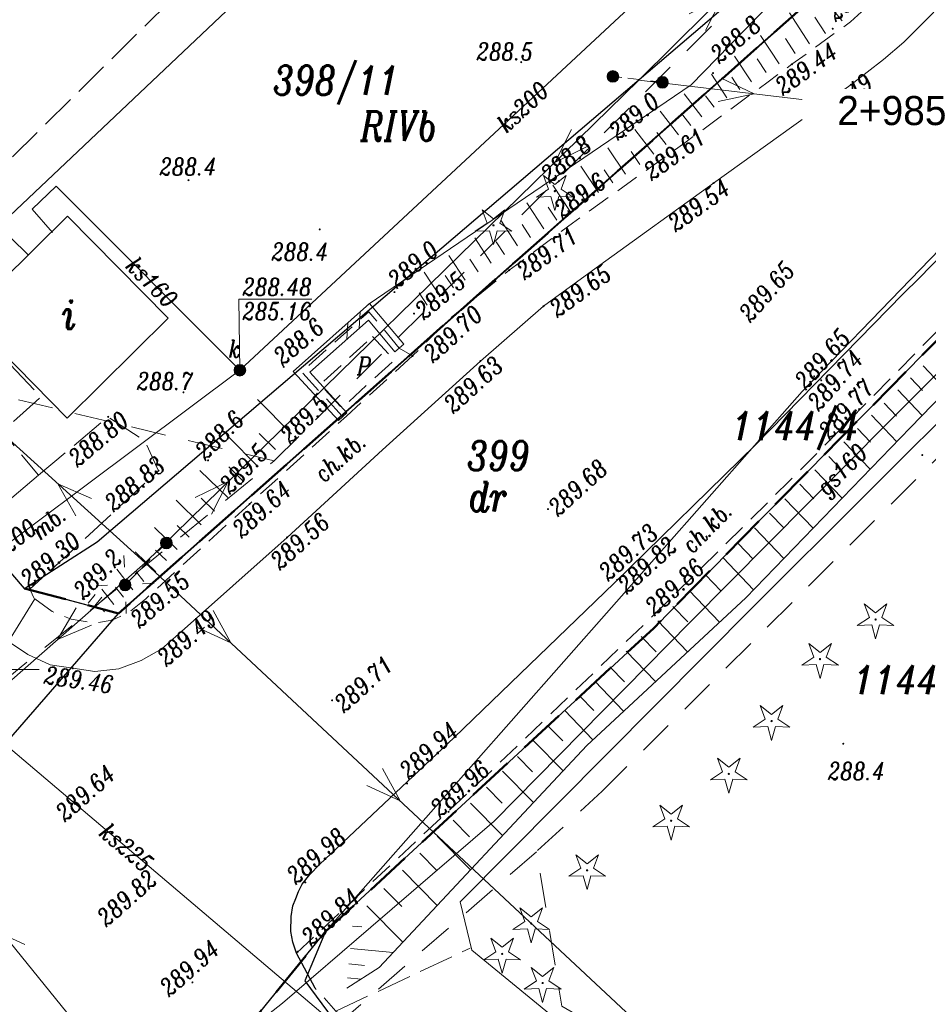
# Model space of a CAD drawing. Header units: metres. Extents: x -1 to 7476305, y 0 to 5497191.
# Tile 7 of 115: x 7474902 to 7474941, y 5496636 to 5496678. Entities that reach past the tile are written whole.
import ezdxf
from ezdxf.enums import TextEntityAlignment as Align

# ---------------------------------------------------------------- set-up
doc = ezdxf.new("R2010")
doc.units = ezdxf.units.M
for name, pattern in [('420-500', [1.5, 1, -0.5]), ('BUIB11-500', [1.5, 1, -0.5]), ('EGBK02-500', [2, 1.5, -0.5]), ('EGBO02-500', [2.5, 1.5, -1]), ('KTCR02-500', [1.5, 1, -0.5]), ('KTJZ01-500', [2, 1.5, -0.5]), ('slup-500', [1.75, -0.25, 0.5, -0.5, 0.5])]:
    doc.linetypes.add(name, pattern=pattern)
for name, color, linetype, lineweight, true_color in [('BUBZ01_1', 7, 'Continuous', 5, 0x0a0909), ('BUIB02_01', 7, 'Continuous', 5, 0x0a0909), ('BUIB11', 7, 'Continuous', 5, 0x0a0909), ('EGBB01', 7, 'Continuous', 5, 0x0a0909), ('EGBD03', 7, 'Continuous', 5, 0x0a0909), ('EGBK02', 7, 'Continuous', 5, 0x0a0909), ('EGBO02', 7, 'Continuous', 5, 0x0a0909), ('KTCR02', 7, 'Continuous', 5, 0x0a0909), ('KTJZ01', 7, 'Continuous', 5, 0x0a0909), ('KTKR01', 7, 'Continuous', 5, 0x0a0909), ('KTOK05_01', 7, 'Continuous', 5, 0x0a0909), ('OBOP01_01', 7, 'Continuous', 5, 0x0a0909), ('RTPW01', 7, 'Continuous', 5, 0x0a0909), ('RTPW02', 7, 'Continuous', 5, 0x0a0909), ('suepnn', 7, 'Continuous', 5, 0x0a0909), ('SUPG_01', 7, 'Continuous', 5, 0x0a0909), ('SUPK_01', 7, 'Continuous', 5, 0x0a0909), ('SUPW_01', 7, 'Continuous', 5, 0x0a0909), ('SUSM01', 7, 'Continuous', 5, 0x0a0909), ('SUSM04_01_E', 7, 'Continuous', 5, 0x0a0909), ('sutp', 7, 'Continuous', 5, 0x0a0909), ('SUUS15_05_K', 7, 'Continuous', 5, 0x0a0909), ('UEEPA_512', 7, 'Continuous', 5, 0x0a0909), ('Warstwa 1', 7, 'Continuous', 5, 0x0a0909)]:
    doc.layers.add(name, color=color, linetype=linetype, lineweight=lineweight, true_color=true_color)
for name, color, linetype in [('C-DROGI-SYTUACJA', 7, 'Continuous'), ('C-DROGI-SYTUACJA-ETYKIETY', 7, 'Continuous'), ('D_ naprawakonstrukcji', 7, 'Continuous'), ('D_Granice pasa drogowego', 30, '420-500'), ('d_gRANICE PODZIAŁOWE', 92, 'Continuous'), ('D_Linia charakterystyczna', 10, 'Continuous')]:
    doc.layers.add(name, color=color, linetype=linetype)
doc.styles.add('Style-ITALIC_1250', font='ITALIC_1250.shx')
doc.linetypes.add('KTOK05_01-500', pattern='A,3.75,[13,dgnlstyle-rozp_2015.shx,S=0.002778,R=0,X=0,Y=0],3.75', length=7.5)

# ---------------------------------------------------------------- blocks, each defined once
blk = doc.blocks.new('510')
at = {"layer": 'SUSM04_01_E', "linetype": 'Continuous', "lineweight": 13, "true_color": 0x7a7a7a}
h = blk.add_hatch(color=8, dxfattribs=at)
edge = h.paths.add_edge_path()
edge.add_arc((0, 0), 0.25, 0, 360)
at = {"layer": 'SUSM04_01_E', "color": 18, "linetype": 'Continuous', "lineweight": 13, "true_color": 0x0a0909}
blk.add_circle((0, 0), 0.25, dxfattribs=at)
blk = doc.blocks.new('SUSM01')
at = {"layer": 'SUSM01', "color": 18, "linetype": 'Continuous', "lineweight": 13, "true_color": 0x0a0909}
for p, q in [((-0.543, 0.545), (-0.897, 0.899)), ((0.517, 0.545), (0.871, 0.899)), ((-0.897, -0.869), (-0.543, -0.515)), ((0.871, -0.869), (0.517, -0.515))]:
    blk.add_line(p, q, dxfattribs=at)
blk = doc.blocks.new('SUUS15_05_K')
at = {"layer": 'SUUS15_05_K', "linetype": 'Continuous', "lineweight": 13, "true_color": 0x7a7a7a}
h = blk.add_hatch(color=8, dxfattribs=at)
edge = h.paths.add_edge_path()
edge.add_arc((0, 0), 0.25, 0, 360)
at = {"layer": 'SUUS15_05_K', "color": 36, "linetype": 'Continuous', "lineweight": 13, "true_color": 0x803300}
blk.add_circle((0, 0), 0.25, dxfattribs=at)
blk = doc.blocks.new('RTPW01')
at = {"layer": 'RTPW01', "linetype": 'Continuous', "lineweight": 13, "true_color": 0x0a0909}
h = blk.add_hatch(color=18, dxfattribs=at)
edge = h.paths.add_edge_path()
edge.add_arc((0, 0), 0.045, 0, 360)
blk = doc.blocks.new('RTPW02')
at = {"layer": 'RTPW02', "linetype": 'Continuous', "lineweight": 13, "true_color": 0x0a0909}
h = blk.add_hatch(color=18, dxfattribs=at)
edge = h.paths.add_edge_path()
edge.add_arc((0, 0), 0.045, 0, 360)
blk = doc.blocks.new('MDCP_klauzula')
at = {"layer": 'OBOP01_01', "linetype": 'Continuous', "lineweight": 13}
h = blk.add_hatch(color=252, dxfattribs=at)
edge = h.paths.add_edge_path()
edge.add_arc((7474924.657, 5496670.54), 0.05, 0, 360)
h = blk.add_hatch(color=252, dxfattribs=at)
edge = h.paths.add_edge_path()
edge.add_arc((7474922.017, 5496669.072), 0.05, 0, 360)
h = blk.add_hatch(color=252, dxfattribs=at)
edge = h.paths.add_edge_path()
edge.add_arc((7474938.445, 5496652.141), 0.05, 0, 360)
h = blk.add_hatch(color=252, dxfattribs=at)
edge = h.paths.add_edge_path()
edge.add_arc((7474936.054, 5496650.441), 0.05, 0, 360)
h = blk.add_hatch(color=252, dxfattribs=at)
edge = h.paths.add_edge_path()
edge.add_arc((7474933.974, 5496647.78), 0.05, 0, 360)
h = blk.add_hatch(color=252, dxfattribs=at)
edge = h.paths.add_edge_path()
edge.add_arc((7474932.134, 5496645.51), 0.05, 0, 360)
h = blk.add_hatch(color=252, dxfattribs=at)
edge = h.paths.add_edge_path()
edge.add_arc((7474929.654, 5496643.499), 0.05, 0, 360)
h = blk.add_hatch(color=252, dxfattribs=at)
edge = h.paths.add_edge_path()
edge.add_arc((7474926.043, 5496641.368), 0.05, 0, 360)
h = blk.add_hatch(color=252, dxfattribs=at)
edge = h.paths.add_edge_path()
edge.add_arc((7474923.643, 5496639.088), 0.05, 0, 360)
h = blk.add_hatch(color=252, dxfattribs=at)
edge = h.paths.add_edge_path()
edge.add_arc((7474922.393, 5496637.778), 0.05, 0, 360)
h = blk.add_hatch(color=252, dxfattribs=at)
edge = h.paths.add_edge_path()
edge.add_arc((7474924.133, 5496636.527), 0.05, 0, 360)
at = {"layer": 'BUBZ01_1', "color": 252, "linetype": 'Continuous', "lineweight": 18}
for p, q in [((7474935.936, 5496679.135), (7474937.003, 5496677.851)), ((7474934.737, 5496678.193), (7474935.604, 5496676.865)), ((7474935.837, 5496678.007), (7474936.29, 5496677.313)), ((7474933.502, 5496677.222), (7474934.294, 5496676.009)), ((7474934.565, 5496677.094), (7474934.98, 5496676.457)), ((7474932.385, 5496676.344), (7474933.109, 5496675.235)), ((7474933.353, 5496676.224), (7474933.733, 5496675.642)), ((7474931.384, 5496675.561), (7474932.049, 5496674.542)), ((7474932.263, 5496675.441), (7474932.61, 5496674.909)), ((7474930.213, 5496674.718), (7474930.976, 5496673.733)), ((7474931.133, 5496674.628), (7474931.508, 5496674.145)), ((7474929.181, 5496673.976), (7474929.973, 5496672.955)), ((7474930.116, 5496673.868), (7474930.504, 5496673.367)), ((7474928.089, 5496673.189), (7474928.91, 5496672.131)), ((7474929.038, 5496673.063), (7474929.442, 5496672.543)), ((7474926.941, 5496672.398), (7474927.701, 5496671.272)), ((7474927.933, 5496672.249), (7474928.313, 5496671.686)), ((7474925.778, 5496671.613), (7474926.538, 5496670.487)), ((7474926.77, 5496671.463), (7474927.15, 5496670.9)), ((7474924.567, 5496670.796), (7474925.309, 5496669.661)), ((7474925.607, 5496670.678), (7474925.987, 5496670.115)), ((7474923.45, 5496670.042), (7474924.181, 5496668.924)), ((7474924.377, 5496669.856), (7474924.745, 5496669.293)), ((7474922.333, 5496669.288), (7474923.053, 5496668.187)), ((7474923.254, 5496669.11), (7474923.617, 5496668.555)), ((7474921.216, 5496668.534), (7474921.925, 5496667.45)), ((7474922.132, 5496668.365), (7474922.489, 5496667.818)), ((7474920.099, 5496667.78), (7474920.797, 5496666.712)), ((7474921.01, 5496667.619), (7474921.361, 5496667.081)), ((7474919.044, 5496667.068), (7474919.732, 5496666.016)), ((7474919.949, 5496666.915), (7474920.296, 5496666.385)), ((7474918.827, 5496666.169), (7474919.168, 5496665.648)), ((7474941.496, 5496661.984), (7474940.481, 5496663.041)), ((7474940.457, 5496661.984), (7474939.941, 5496662.521)), ((7474940.451, 5496660.909), (7474939.401, 5496662.002)), ((7474911.873, 5496661.596), (7474913.336, 5496660.122)), ((7474939.341, 5496660.874), (7474938.806, 5496661.431)), ((7474939.355, 5496659.779), (7474938.266, 5496660.912)), ((7474910.596, 5496660.02), (7474911.906, 5496658.702)), ((7474911.953, 5496660.138), (7474912.648, 5496659.438)), ((7474938.226, 5496659.763), (7474937.672, 5496660.34)), ((7474938.207, 5496658.593), (7474937.077, 5496659.769)), ((7474937.005, 5496658.546), (7474936.429, 5496659.146)), ((7474909.402, 5496658.54), (7474910.597, 5496657.38)), ((7474910.649, 5496658.695), (7474911.27, 5496658.07)), ((7474937.008, 5496657.354), (7474935.834, 5496658.575)), ((7474935.784, 5496657.33), (7474935.186, 5496657.952)), ((7474908.379, 5496657.262), (7474909.462, 5496656.211)), ((7474909.46, 5496657.348), (7474910.03, 5496656.796)), ((7474935.756, 5496656.061), (7474934.538, 5496657.329)), ((7474934.51, 5496656.06), (7474933.889, 5496656.705)), ((7474907.45, 5496656.1), (7474908.431, 5496655.148)), ((7474908.431, 5496656.18), (7474908.947, 5496655.68)), ((7474934.504, 5496654.768), (7474933.241, 5496656.082)), ((7474933.182, 5496654.737), (7474932.538, 5496655.407)), ((7474906.614, 5496655.054), (7474907.503, 5496654.191)), ((7474907.5, 5496655.123), (7474907.967, 5496654.67)), ((7474933.2, 5496653.421), (7474931.89, 5496654.784)), ((7474905.831, 5496654.311), (7474906.525, 5496653.411)), ((7474906.633, 5496654.236), (7474906.992, 5496653.77)), ((7474931.79, 5496653.373), (7474931.133, 5496654.057)), ((7474905.192, 5496653.451), (7474905.708, 5496652.782)), ((7474905.78, 5496653.533), (7474906.116, 5496653.096)), ((7474931.733, 5496652.025), (7474930.43, 5496653.382)), ((7474904.897, 5496653.213), (7474904.601, 5496652.841)), ((7474905.189, 5496653.101), (7474904.834, 5496652.656)), ((7474905.242, 5496652.541), (7474905.3, 5496652.467)), ((7474930.372, 5496652.035), (7474929.727, 5496652.707)), ((7474930.358, 5496650.75), (7474929.078, 5496652.084)), ((7474929.009, 5496650.748), (7474928.374, 5496651.41)), ((7474928.984, 5496649.475), (7474927.725, 5496650.787)), ((7474927.646, 5496649.462), (7474927.022, 5496650.112)), ((7474927.61, 5496648.2), (7474926.373, 5496649.489)), ((7474926.337, 5496648.227), (7474925.724, 5496648.866)), ((7474926.291, 5496646.976), (7474925.075, 5496648.243)), ((7474924.999, 5496646.934), (7474924.373, 5496647.567)), ((7474925.013, 5496645.647), (7474923.736, 5496646.937)), ((7474923.697, 5496645.596), (7474923.046, 5496646.254)), ((7474923.737, 5496644.282), (7474922.409, 5496645.624)), ((7474922.396, 5496644.257), (7474921.719, 5496644.942)), ((7474922.41, 5496642.863), (7474921.029, 5496644.259)), ((7474920.99, 5496642.811), (7474920.285, 5496643.524)), ((7474921.032, 5496641.389), (7474919.595, 5496642.841)), ((7474919.585, 5496641.365), (7474918.852, 5496642.106)), ((7474919.603, 5496639.86), (7474918.109, 5496641.371)), ((7474918.075, 5496639.812), (7474917.313, 5496640.583)), ((7474918.123, 5496638.277), (7474916.57, 5496639.848)), ((7474916.365, 5496638.936), (7474915.958, 5496638.974)), ((7474917.715, 5496637.84), (7474915.868, 5496638.012)), ((7474916.472, 5496637.284), (7474915.806, 5496637.346)), ((7474916.329, 5496636.7), (7474915.751, 5496636.754))]:
    blk.add_line(p, q, dxfattribs=at)
at = {"layer": 'BUBZ01_1', "color": 252, "linetype": 'Continuous', "lineweight": 18, "flags": 128}
blk.add_lwpolyline([(7474915.71, 5496636.31), (7474917.108, 5496637.191), (7474926.027, 5496646.732), (7474932.87, 5496653.08), (7474939.928, 5496660.371), (7474946.124, 5496666.745), (7474947.68, 5496667.12)], dxfattribs=at)
at = {"layer": 'BUIB02_01', "color": 252, "linetype": 'Continuous', "lineweight": 18}
for p, q in [((7474916.242, 5496664.648), (7474916.283, 5496665.354)), ((7474915.714, 5496664.178), (7474915.755, 5496664.884)), ((7474917.781, 5496663.643), (7474918.165, 5496663.963)), ((7474915.723, 5496661.022), (7474915.355, 5496660.684))]:
    blk.add_line(p, q, dxfattribs=at)
at = {"layer": 'BUIB02_01', "color": 252, "linetype": 'Continuous', "lineweight": 18, "flags": 128}
for points in [[(7474915.355, 5496660.684), (7474913.412, 5496662.798), (7474916.694, 5496665.72), (7474918.165, 5496663.963)], [(7474915.723, 5496661.022), (7474914.124, 5496662.762), (7474916.642, 5496665.004), (7474917.781, 5496663.643)]]:
    blk.add_lwpolyline(points, dxfattribs=at)
at = {"layer": 'BUIB11', "color": 252, "linetype": 'BUIB11-500', "lineweight": 18, "flags": 128}
blk.add_lwpolyline([(7474916.827, 5496664.297), (7474917.752, 5496663.282), (7474915.5, 5496661.23), (7474914.575, 5496662.245), (7474916.827, 5496664.297)], close=True, dxfattribs=at)
at = {"layer": 'd_gRANICE PODZIAŁOWE', "color": 96, "lineweight": 30, "flags": 128}
blk.add_lwpolyline([(7474994.101, 5496717.997), (7474957.321, 5496680.639), (7474946.403, 5496669.549), (7474933.824, 5496656.773), (7474928.905, 5496651.777), (7474914.804, 5496638.74)], dxfattribs=at)
at = {"layer": 'EGBB01', "color": 252, "linetype": 'Continuous', "lineweight": 18, "flags": 128}
blk.add_lwpolyline([(7474908.043, 5496665.082), (7474903.694, 5496660.792), (7474899.366, 5496665.179), (7474903.715, 5496669.469), (7474908.043, 5496665.082)], close=True, dxfattribs=at)
at = {"layer": 'EGBD03', "color": 96, "linetype": 'Continuous', "lineweight": 30}
blk.add_line((7474913.91, 5496636.62), (7474915.7, 5496634.22), dxfattribs=at)
at = {"layer": 'EGBD03', "color": 96, "linetype": 'Continuous', "lineweight": 30, "flags": 128}
for points in [[(7474993.36, 5496735.227), (7474973.585, 5496716.354), (7474940.056, 5496682.642), (7474905.9, 5496652.407), (7474901.86, 5496653.48)], [(7474901.86, 5496653.48), (7474904.993, 5496655.483), (7474942.021, 5496687.069), (7474947.656, 5496692.988), (7474962.536, 5496707.652), (7474977.8, 5496722.29)], [(7474901.86, 5496653.48), (7474888.01, 5496669.67), (7474881.492, 5496676.917)], [(7474944.6, 5496671.55), (7474935.29, 5496661.94), (7474914.804, 5496638.74)], [(7474873.123, 5496669.869), (7474894.52, 5496645.53), (7474897.12, 5496642.31), (7474905.9, 5496652.407)], [(7474908.002, 5496630.38), (7474914.804, 5496638.74), (7474913.91, 5496636.62)]]:
    blk.add_lwpolyline(points, dxfattribs=at)
at = {"layer": 'EGBK02', "color": 252, "linetype": 'EGBK02-500', "lineweight": 18, "flags": 128}
blk.add_lwpolyline([(7474920.917, 5496691.33), (7474896.921, 5496667.647), (7474902.57, 5496661.705), (7474898.149, 5496657.736)], dxfattribs=at)
at = {"layer": 'EGBO02', "color": 252, "linetype": 'EGBO02-500', "lineweight": 18, "flags": 128}
for points in [[(7474912.596, 5496658.952), (7474940.276, 5496686.459), (7474968.571, 5496715.765), (7474999.422, 5496746.255), (7475028.237, 5496772.674), (7475043.438, 5496787.327), (7475072.159, 5496810.289), (7475094.114, 5496826.623), (7475118.388, 5496845.324), (7475126.952, 5496853.278), (7475138.024, 5496865.445)], [(7474926.693, 5496644.766), (7474954.52, 5496672.419), (7474982.797, 5496701.705), (7475013.214, 5496731.767), (7475041.938, 5496758.101), (7475056.651, 5496772.284), (7475084.376, 5496794.45), (7475106.187, 5496810.677), (7475131.323, 5496830.043), (7475141.178, 5496839.195), (7475152.816, 5496851.985)], [(7474883.938, 5496678.977), (7474900.293, 5496661.887), (7474912.596, 5496658.952), (7474900.009, 5496648.725), (7474885.731, 5496637.774)], [(7474940.503, 5496626.045), (7474934.893, 5496629.527), (7474924.957, 5496635.54), (7474923.869, 5496642.168), (7474926.693, 5496644.766)], [(7474923.869, 5496642.168), (7474907.781, 5496628.202), (7474917.008, 5496628.533), (7474929.074, 5496621.999), (7474932.602, 5496619.261)]]:
    blk.add_lwpolyline(points, dxfattribs=at)
at = {"layer": 'KTCR02', "color": 252, "linetype": 'KTCR02-500', "lineweight": 18}
blk.add_line((7474918.543, 5496663.462), (7474915.702, 5496660.882), dxfattribs=at)
at = {"layer": 'KTCR02', "color": 252, "linetype": 'KTCR02-500', "lineweight": 18, "flags": 128}
for points in [[(7474913.55, 5496637.81), (7474921.76, 5496645.48), (7474928.68, 5496652.11), (7474934.7, 5496658.05), (7474941.22, 5496664.66), (7474945.33, 5496668.9), (7474948.75, 5496672.4), (7474955.06, 5496678.86), (7474964.24, 5496688.23), (7474969.27, 5496693.39), (7474978.01, 5496702.3), (7474984.64, 5496709.01), (7474993.79, 5496718.24), (7475004.32, 5496728.87), (7475009.22, 5496733.91), (7475014.25, 5496738.52), (7475019.49, 5496743.5), (7475024.78, 5496748.31), (7475028.23, 5496751.35), (7475034.3, 5496756.47), (7475037.66, 5496759.28), (7475043.92, 5496764.46), (7475050.39, 5496770.09), (7475051.89, 5496771.34), (7475055.205, 5496773.935), (7475056.84, 5496775.15), (7475062.31, 5496779.34), (7475067.09, 5496782.88), (7475068.06, 5496783.57), (7475070.91, 5496785.82), (7475085.65, 5496796.94), (7475089.21, 5496799.59), (7475097.78, 5496806.09), (7475103.42, 5496810.37), (7475103.6, 5496810.39), (7475106.47, 5496812.66), (7475107.32, 5496813.37), (7475108.08, 5496813.98), (7475112.92, 5496817.75)], [(7474917.973, 5496663.803), (7474918.543, 5496663.462), (7474920.098, 5496665.033), (7474922.693, 5496667.148), (7474925.412, 5496669.168), (7474930.184, 5496672.575), (7474933.827, 5496675.241), (7474934.847, 5496675.99), (7474937.362, 5496677.807), (7474939.485, 5496679.714)], [(7474917.973, 5496663.803), (7474916.668, 5496665.362), (7474913.768, 5496662.78), (7474915.539, 5496660.853), (7474915.702, 5496660.882)], [(7474902.3, 5496653.032), (7474903.05, 5496652.486), (7474903.872, 5496652.163), (7474904.841, 5496651.985), (7474905.629, 5496652.116), (7474906.303, 5496652.416), (7474907.071, 5496653.032), (7474911.535, 5496657.103), (7474915.702, 5496660.882)]]:
    blk.add_lwpolyline(points, dxfattribs=at)
at = {"layer": 'KTJZ01', "color": 252, "linetype": 'KTJZ01-500', "lineweight": 18}
for p, q in [((7474897.925, 5496663.857), (7474902.463, 5496658.336)), ((7474902.463, 5496658.336), (7474899.448, 5496655.811)), ((7474915.25, 5496635.32), (7474921.02, 5496638.03))]:
    blk.add_line(p, q, dxfattribs=at)
at = {"layer": 'KTJZ01', "color": 252, "linetype": 'KTJZ01-500', "lineweight": 18, "flags": 128}
for points in [[(7474902.463, 5496658.336), (7474905.458, 5496660.847), (7474907.043, 5496659.81), (7474907.623, 5496658.534), (7474904.193, 5496655.361), (7474902.097, 5496653.445), (7474902.29, 5496653.01)], [(7474936.34, 5496622.47), (7474935.825, 5496622.833), (7474930.891, 5496625.967), (7474925.978, 5496628.682), (7474919.244, 5496632.334), (7474915.25, 5496635.32), (7474914.35, 5496636.31)]]:
    blk.add_lwpolyline(points, dxfattribs=at)
at = {"layer": 'KTKR01', "color": 252, "linetype": 'Continuous', "lineweight": 18, "flags": 128}
for points in [[(7474939.485, 5496679.714), (7474940.948, 5496678.227), (7474939.655, 5496676.935), (7474938.786, 5496676.199), (7474937.377, 5496675.11), (7474934.925, 5496673.363), (7474931.477, 5496670.886), (7474926.585, 5496667.365), (7474924.171, 5496665.602), (7474921.459, 5496663.244), (7474917.249, 5496659.433), (7474913.149, 5496655.668), (7474908.484, 5496651.512), (7474907.762, 5496650.879), (7474906.876, 5496650.382), (7474905.919, 5496650.019), (7474904.893, 5496649.903), (7474903.942, 5496650.046), (7474902.964, 5496650.194), (7474902, 5496650.639), (7474901.177, 5496651.196), (7474902.3, 5496653.032)], [(7474914.35, 5496636.31), (7474913.55, 5496637.81), (7474913.4, 5496638.29), (7474913.31, 5496638.74), (7474913.32, 5496639.38), (7474913.4, 5496639.84), (7474913.52, 5496640.16), (7474913.64, 5496640.46), (7474913.8, 5496640.77), (7474914.13, 5496641.19), (7474914.54, 5496641.62), (7474920.33, 5496647.08), (7474927.2, 5496653.7), (7474933.3, 5496659.66), (7474939.61, 5496666.11), (7474940.33, 5496666.82), (7474947.34, 5496674.02), (7474948.04, 5496674.72)]]:
    blk.add_lwpolyline(points, dxfattribs=at)
at = {"layer": 'KTOK05_01', "color": 252, "linetype": 'KTOK05_01-500', "lineweight": 18, "flags": 128}
for points in [[(7474901.23, 5496669.475), (7474921.98, 5496689.109), (7474910.184, 5496701.08)], [(7474948.152, 5496693.487), (7474942.199, 5496687.241), (7474935.534, 5496680.266), (7474930.51, 5496675.107), (7474916.632, 5496665.668)], [(7474949.9, 5496665.73), (7474947.663, 5496667.117), (7474933.18, 5496652.68), (7474920.595, 5496640.015), (7474921.087, 5496637.946), (7474933.008, 5496628.18), (7474938.099, 5496623.981)]]:
    blk.add_lwpolyline(points, dxfattribs=at)
at = {"layer": 'OBOP01_01', "color": 252, "linetype": 'Continuous', "lineweight": 13, "flags": 128}
for points in [[(7474924.657, 5496669.711), (7474924.49, 5496670.31), (7474923.869, 5496670.284), (7474924.386, 5496670.628), (7474924.17, 5496671.211), (7474924.657, 5496670.825), (7474925.144, 5496671.211), (7474924.928, 5496670.628), (7474925.445, 5496670.284), (7474924.824, 5496670.31), (7474924.657, 5496669.711)], [(7474922.017, 5496668.243), (7474921.85, 5496668.842), (7474921.229, 5496668.816), (7474921.746, 5496669.16), (7474921.53, 5496669.743), (7474922.017, 5496669.357), (7474922.504, 5496669.743), (7474922.288, 5496669.16), (7474922.805, 5496668.816), (7474922.184, 5496668.842), (7474922.017, 5496668.243)], [(7474938.445, 5496651.312), (7474938.277, 5496651.911), (7474937.656, 5496651.885), (7474938.174, 5496652.229), (7474937.957, 5496652.812), (7474938.445, 5496652.426), (7474938.932, 5496652.812), (7474938.715, 5496652.229), (7474939.233, 5496651.885), (7474938.612, 5496651.911), (7474938.445, 5496651.312)], [(7474936.054, 5496649.612), (7474935.887, 5496650.21), (7474935.266, 5496650.184), (7474935.784, 5496650.529), (7474935.567, 5496651.111), (7474936.054, 5496650.725), (7474936.542, 5496651.111), (7474936.325, 5496650.529), (7474936.843, 5496650.184), (7474936.222, 5496650.21), (7474936.054, 5496649.612)], [(7474933.974, 5496646.951), (7474933.807, 5496647.55), (7474933.186, 5496647.524), (7474933.703, 5496647.868), (7474933.487, 5496648.451), (7474933.974, 5496648.065), (7474934.461, 5496648.451), (7474934.245, 5496647.868), (7474934.763, 5496647.524), (7474934.142, 5496647.55), (7474933.974, 5496646.951)], [(7474932.134, 5496644.681), (7474931.967, 5496645.279), (7474931.345, 5496645.253), (7474931.863, 5496645.597), (7474931.647, 5496646.18), (7474932.134, 5496645.794), (7474932.621, 5496646.18), (7474932.405, 5496645.597), (7474932.922, 5496645.253), (7474932.301, 5496645.279), (7474932.134, 5496644.681)], [(7474929.654, 5496642.67), (7474929.486, 5496643.269), (7474928.865, 5496643.243), (7474929.383, 5496643.587), (7474929.166, 5496644.17), (7474929.654, 5496643.784), (7474930.141, 5496644.17), (7474929.925, 5496643.587), (7474930.442, 5496643.243), (7474929.821, 5496643.269), (7474929.654, 5496642.67)], [(7474926.043, 5496640.539), (7474925.876, 5496641.138), (7474925.255, 5496641.112), (7474925.773, 5496641.456), (7474925.556, 5496642.039), (7474926.043, 5496641.653), (7474926.531, 5496642.039), (7474926.314, 5496641.456), (7474926.832, 5496641.112), (7474926.211, 5496641.138), (7474926.043, 5496640.539)], [(7474923.643, 5496638.259), (7474923.476, 5496638.858), (7474922.855, 5496638.832), (7474923.373, 5496639.176), (7474923.156, 5496639.759), (7474923.643, 5496639.373), (7474924.131, 5496639.759), (7474923.914, 5496639.176), (7474924.432, 5496638.832), (7474923.811, 5496638.858), (7474923.643, 5496638.259)], [(7474922.393, 5496636.949), (7474922.226, 5496637.547), (7474921.605, 5496637.521), (7474922.122, 5496637.866), (7474921.906, 5496638.448), (7474922.393, 5496638.062), (7474922.88, 5496638.448), (7474922.664, 5496637.866), (7474923.182, 5496637.521), (7474922.561, 5496637.547), (7474922.393, 5496636.949)], [(7474924.133, 5496635.698), (7474923.966, 5496636.297), (7474923.345, 5496636.271), (7474923.862, 5496636.615), (7474923.646, 5496637.198), (7474924.133, 5496636.812), (7474924.62, 5496637.198), (7474924.404, 5496636.615), (7474924.922, 5496636.271), (7474924.3, 5496636.297), (7474924.133, 5496635.698)]]:
    blk.add_lwpolyline(points, close=True, dxfattribs=at)
at = {"layer": 'suepnn', "color": 1, "linetype": 'Continuous', "lineweight": 13, "true_color": 0xfa0000}
blk.add_line((7474907.043, 5496654.58), (7474939.055, 5496624.709), dxfattribs=at)
at = {"layer": 'suepnn', "color": 1, "linetype": 'Continuous', "lineweight": 13, "true_color": 0xfa0000, "flags": 128}
for points in [[(7474928.265, 5496675.305), (7474960.812, 5496707.539), (7474991.547, 5496737.68)], [(7474930.435, 5496678.158), (7474931.853, 5496678.859), (7474931.139, 5496677.448)], [(7474963.023, 5496671.191), (7474928.265, 5496675.305), (7474907.043, 5496654.58), (7474887.638, 5496672.16), (7474882.621, 5496677.868)], [(7474931.799, 5496675.39), (7474933.23, 5496674.717), (7474931.682, 5496674.397)], [(7474926.074, 5496672.467), (7474924.652, 5496671.777), (7474925.376, 5496673.182)], [(7474904.076, 5496656.593), (7474903.3, 5496657.971), (7474904.748, 5496657.334)], [(7474909.198, 5496657.383), (7474910.62, 5496658.074), (7474909.896, 5496656.668)], [(7474861.437, 5496615.362), (7474886.458, 5496636.54), (7474907.043, 5496654.58)], [(7474904.74, 5496651.898), (7474903.283, 5496651.285), (7474904.081, 5496652.65)], [(7474909.979, 5496652.524), (7474910.735, 5496651.135), (7474909.297, 5496651.793)], [(7474917.254, 5496645.736), (7474918.01, 5496644.347), (7474916.572, 5496645.005)]]:
    blk.add_lwpolyline(points, dxfattribs=at)
at = {"layer": 'SUPG_01', "color": 52, "linetype": 'Continuous', "lineweight": 13, "true_color": 0xbebf00, "flags": 128}
blk.add_lwpolyline([(7474871.782, 5496601.218), (7474872.825, 5496602.235), (7474878.67, 5496608.18), (7474881.46, 5496610.555), (7474884.82, 5496613.21), (7474894.403, 5496620.433), (7474903.572, 5496628.174), (7474906.2, 5496630.36), (7474912.95, 5496635.656), (7474916.749, 5496638.924), (7474922.047, 5496643.482), (7474930.47, 5496652.029), (7474938.93, 5496660.54), (7474947.41, 5496669.03), (7474955.505, 5496677.254), (7474955.66, 5496677.38), (7474955.859, 5496677.36), (7474958.51, 5496677.4), (7474958.71, 5496677.4), (7474958.86, 5496677.532), (7474964, 5496682.82)], dxfattribs=at)
at = {"layer": 'SUPK_01', "color": 36, "linetype": 'Continuous', "lineweight": 13, "true_color": 0x803300, "flags": 128}
for points in [[(7474919.99, 5496630.71), (7474895.67, 5496651.31), (7474911.12, 5496662.85), (7474930.32, 5496680.72), (7474951.574, 5496701.122)], [(7474911.12, 5496662.85), (7474903.222, 5496670.761), (7474902.191, 5496669.762), (7474903.072, 5496668.77)]]:
    blk.add_lwpolyline(points, dxfattribs=at)
at = {"layer": 'SUPW_01', "color": 5, "linetype": 'Continuous', "lineweight": 13, "flags": 128}
blk.add_lwpolyline([(7474902.04, 5496667.796), (7474899.677, 5496670.1), (7474893.916, 5496664.848), (7474890.958, 5496667.44), (7474889.987, 5496666.547)], dxfattribs=at)
at = {"layer": 'sutp', "color": 30, "linetype": 'Continuous', "lineweight": 13, "true_color": 0xff9100}
blk.add_line((7474900.97, 5496638.6), (7474901.88, 5496638.186), dxfattribs=at)
at = {"layer": 'sutp', "color": 30, "linetype": 'Continuous', "lineweight": 13, "true_color": 0xff9100, "flags": 128}
blk.add_lwpolyline([(7474893.574, 5496647.73), (7474911.341, 5496625.795), (7474939.197, 5496624.569)], dxfattribs=at)
at = {"layer": 'SUUS15_05_K', "color": 252, "linetype": 'Continuous', "lineweight": 18, "flags": 128}
blk.add_lwpolyline([(7474911.12, 5496662.85), (7474911.082, 5496665.907), (7474911.232, 5496665.907)], dxfattribs=at)
at = {"layer": 'UEEPA_512', "color": 252, "linetype": 'slup-500', "lineweight": 18}
for p, q in [((7474929.281, 5496675.214), (7474927.152, 5496675.467)), ((7474907.959, 5496655.428), (7474906.185, 5496653.624))]:
    blk.add_line(p, q, dxfattribs=at)
at = {"layer": 'Warstwa 1', "color": 252, "linetype": 'Continuous', "lineweight": 18}
blk.add_line((7474897.5, 5496650), (7474902.5, 5496650), dxfattribs=at)
at = {"layer": 'RTPW01', "color": 252, "linetype": 'Continuous', "lineweight": 18}
for p in [(7474936.602, 5496677.517), (7474923.212, 5496676.08), (7474931.456, 5496675.613), (7474927.712, 5496672.918), (7474908.912, 5496671.013), (7474924.827, 5496670.971), (7474925.497, 5496669.784), (7474914.554, 5496668.898), (7474917.764, 5496666.204), (7474918.604, 5496665.279), (7474913.005, 5496662.994), (7474908.696, 5496661.899), (7474914.661, 5496661.438), (7474940.451, 5496659.207), (7474909.752, 5496658.978), (7474911.164, 5496657.965), (7474904.368, 5496653.027), (7474937.053, 5496646.805)]:
    blk.add_blockref('RTPW01', p, dxfattribs=at)
at = {"layer": 'RTPW02', "color": 252, "linetype": 'Continuous', "lineweight": 18}
for p in [(7474934.847, 5496675.99), (7474937.377, 5496675.11), (7474930.184, 5496672.575), (7474931.477, 5496670.886), (7474922.693, 5496667.148), (7474924.171, 5496665.602), (7474932.903, 5496665.194), (7474918.543, 5496663.462), (7474921.459, 5496663.244), (7474935.803, 5496662.588), (7474936.105, 5496662.413), (7474905.458, 5496660.847), (7474937.733, 5496661.178), (7474907.623, 5496658.534), (7474911.535, 5496657.103), (7474924.363, 5496656.883), (7474913.149, 5496655.668), (7474927.334, 5496653.848), (7474927.472, 5496653.875), (7474902.097, 5496653.445), (7474929.076, 5496652.489), (7474905.629, 5496652.116), (7474907.762, 5496650.879), (7474903.942, 5496650.046), (7474915.082, 5496648.671), (7474918.305, 5496645.098), (7474904.032, 5496644.222), (7474920.087, 5496643.881), (7474906.529, 5496640.915), (7474913.934, 5496640.848), (7474913.604, 5496637.873), (7474909.082, 5496636.555)]:
    blk.add_blockref('RTPW02', p, dxfattribs=at)
at = {"layer": 'SUSM01', "color": 252, "linetype": 'Continuous', "lineweight": 18, "rotation": 317.4275445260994}
blk.add_blockref('SUSM01', (7474906.185, 5496653.624), dxfattribs=at)
at = {"layer": 'SUSM04_01_E', "color": 252, "linetype": 'Continuous', "lineweight": 18}
for p in [(7474927.152, 5496675.467), (7474929.281, 5496675.214), (7474907.959, 5496655.428), (7474906.185, 5496653.624), (7474906.185, 5496653.624)]:
    blk.add_blockref('510', p, dxfattribs=at)
at = {"layer": 'SUUS15_05_K', "color": 252, "linetype": 'Continuous', "lineweight": 18}
blk.add_blockref('SUUS15_05_K', (7474911.12, 5496662.85), dxfattribs=at)
at = {"layer": 'BUIB11', "color": 252, "linetype": 'Continuous', "lineweight": 18, "style": 'Style-ITALIC_1250', "width": 0.8}
blk.add_text('P', height=0.75, dxfattribs=at).set_placement((7474916.158, 5496662.653))
at = {"layer": 'EGBB01', "color": 252, "linetype": 'Continuous', "lineweight": 18, "style": 'Style-ITALIC_1250', "width": 0.8}
blk.add_text('i', height=1.25, dxfattribs=at).set_placement((7474903.756, 5496665.245), align=Align.MIDDLE_CENTER)
at = {"layer": 'EGBD03', "color": 96, "linetype": 'Continuous', "lineweight": 30, "style": 'Style-ITALIC_1250', "width": 0.8}
for s, p in [('398/11', (7474912.553, 5496674.683)), ('1144/4', (7474932.285, 5496659.846)), ('399', (7474920.886, 5496658.553)), ('1144/5', (7474937.515, 5496648.936))]:
    blk.add_text(s, height=1.25, dxfattribs=at).set_placement(p)
at = {"layer": 'EGBK02', "color": 252, "linetype": 'Continuous', "lineweight": 18, "style": 'Style-ITALIC_1250', "width": 0.8}
for s, p in [('RIVb', (7474916.298, 5496672.705)), ('dr', (7474920.949, 5496656.788))]:
    blk.add_text(s, height=1.25, dxfattribs=at).set_placement(p)
at = {"layer": 'KTJZ01', "color": 252, "linetype": 'Continuous', "lineweight": 18, "style": 'Style-ITALIC_1250', "width": 0.8}
blk.add_text('mb.', height=0.75, rotation=39.9455, dxfattribs=at).set_placement((7474902.511, 5496655.5))
at = {"layer": 'KTKR01', "color": 252, "linetype": 'Continuous', "lineweight": 18, "style": 'Style-ITALIC_1250', "width": 0.8}
for rotation, p in [(42.1522, (7474914.736, 5496657.992)), (45.6286, (7474930.573, 5496654.936))]:
    blk.add_text('ch.kb.', height=0.75, rotation=rotation, dxfattribs=at).set_placement(p)
at = {"layer": 'RTPW01', "color": 252, "linetype": 'Continuous', "lineweight": 18, "style": 'Style-ITALIC_1250', "width": 0.8}
for s, rotation, p in [('289.4', 39.9764, (7474936.733, 5496677.804)), ('288.8', 39.9764, (7474931.73, 5496675.999)), ('289.0', 39.9764, (7474927.367, 5496672.696)), ('288.8', 39.9764, (7474924.443, 5496670.848)), ('289.6', 36.1415, (7474924.976, 5496669.35)), ('289.0', 39.9764, (7474917.869, 5496666.322)), ('289.5', 39.9764, (7474919.033, 5496664.984)), ('288.6', 39.9764, (7474912.954, 5496663.019)), ('289.5', 44.8027, (7474913.288, 5496659.643)), ('288.6', 44.8027, (7474909.638, 5496658.944)), ('289.5', 45.8694, (7474910.699, 5496657.489)), ('289.2', 45.8694, (7474904.42, 5496652.963))]:
    blk.add_text(s, height=0.75, rotation=rotation, dxfattribs=at).set_placement(p)
for s, p in [('288.5', (7474921.297, 5496676.167)), ('288.4', (7474907.668, 5496671.221)), ('288.4', (7474912.478, 5496667.566)), ('288.7', (7474906.688, 5496662.002)), ('288.4', (7474936.393, 5496645.258))]:
    blk.add_text(s, height=0.75, dxfattribs=at).set_placement(p)
at = {"layer": 'RTPW02', "color": 252, "linetype": 'Continuous', "lineweight": 18, "style": 'Style-ITALIC_1250', "width": 0.8}
for s, rotation, p in [('289.44', 35.4691, (7474934.464, 5496674.627)), ('289.49', 35.4691, (7474935.976, 5496673.302)), ('289.61', 35.5252, (7474928.821, 5496670.974)), ('289.54', 35.7443, (7474929.851, 5496668.767)), ('289.71', 36.1415, (7474923.354, 5496666.706)), ('289.65', 36.1415, (7474924.767, 5496665.085)), ('289.65', 48.5549, (7474933.058, 5496664.87)), ('289.70', 42.1522, (7474919.423, 5496663.136)), ('289.65', 48.5549, (7474935.45, 5496661.971)), ('289.63', 42.1522, (7474920.295, 5496660.953)), ('289.74', 48.5549, (7474936.003, 5496661.054)), ('289.77', 48.5549, (7474936.483, 5496659.817)), ('288.80', 39.9764, (7474904.138, 5496658.654)), ('288.83', 39.9764, (7474905.694, 5496656.733)), ('289.68', 42.1522, (7474924.789, 5496656.529)), ('289.64', 42.1522, (7474911.205, 5496655.601)), ('289.56', 42.1522, (7474912.849, 5496654.233)), ('289.73', 42.1522, (7474926.959, 5496653.761)), ('289.30', 39.9764, (7474902.072, 5496653.473)), ('289.82', 42.1522, (7474927.766, 5496653.204)), ('289.86', 42.1522, (7474928.954, 5496652.273)), ('289.55', 41.2421, (7474906.813, 5496651.733)), ('289.49', 41.2421, (7474907.967, 5496650.088)), ('289.46', 351.4486, (7474902.672, 5496649.402)), ('289.71', 42.1522, (7474915.597, 5496648.106)), ('289.94', 42.1522, (7474918.389, 5496645.241)), ('289.96', 42.1522, (7474919.727, 5496643.611)), ('289.64', 41.2421, (7474903.602, 5496643.423)), ('289.98', 41.2421, (7474913.529, 5496640.723)), ('289.82', 41.2421, (7474905.384, 5496638.915)), ('289.84', 43.0524, (7474914.188, 5496638.079)), ('289.94', 41.2421, (7474908.082, 5496635.91))]:
    blk.add_text(s, height=0.75, rotation=rotation, dxfattribs=at).set_placement(p)
at = {"layer": 'SUPG_01', "color": 52, "linetype": 'Continuous', "lineweight": 13, "true_color": 0xbebf00, "style": 'Style-ITALIC_1250', "width": 0.8}
blk.add_text('gs160', height=0.75, rotation=45.1701, dxfattribs=at).set_placement((7474936.993, 5496658.592), align=Align.MIDDLE_CENTER)
at = {"layer": 'SUPK_01', "color": 36, "linetype": 'Continuous', "lineweight": 13, "true_color": 0x803300, "style": 'Style-ITALIC_1250', "width": 0.8}
for s, rotation, p in [('ks200', 42.9452, (7474923.274, 5496674.162)), ('ks160', 314.9544, (7474907.343, 5496666.633)), ('ks200', 36.757, (7474901.219, 5496655.455)), ('ks225', 319.7341, (7474906.247, 5496642.351))]:
    blk.add_text(s, height=0.75, rotation=rotation, dxfattribs=at).set_placement(p, align=Align.MIDDLE_CENTER)
at = {"layer": 'SUUS15_05_K', "color": 36, "linetype": 'Continuous', "lineweight": 13, "true_color": 0x803300, "style": 'Style-ITALIC_1250', "width": 0.8}
for s, p in [('%%u288.48%%U', (7474911.232, 5496666.057)), ('k', (7474910.64, 5496663.392))]:
    blk.add_text(s, height=0.75, dxfattribs=at).set_placement(p)
blk.add_text('%%o285.16%%O', height=0.75, dxfattribs=at).set_placement((7474911.232, 5496665.757), align=Align.TOP_LEFT)

msp = doc.modelspace()

# ---------------------------------------------------------------- linework, layer by layer
at = {"layer": 'D_ naprawakonstrukcji', "color": 18, "lineweight": 30, "true_color": 0x000000, "flags": 128}
msp.add_lwpolyline([(7474939.655, 5496682.287), (7474931.483, 5496675.053), (7474923.147, 5496667.674), (7474919.881, 5496664.783), (7474908.976, 5496655.13), (7474905.9, 5496652.407), (7474901.86, 5496653.48)], dxfattribs=at)
at = {"layer": 'D_Granice pasa drogowego', "lineweight": 50, "ltscale": 2, "flags": 128}
msp.add_lwpolyline([(7474871.194, 5496602.021), (7474875.844, 5496605.985), (7474886.51, 5496614.328), (7474893.187, 5496619.551), (7474906.364, 5496629.859), (7474908.002, 5496630.38), (7474914.804, 5496638.74), (7474928.905, 5496651.777), (7474946.406, 5496669.552), (7474957.321, 5496680.639), (7474994.148, 5496718.045), (7475014.642, 5496738.841), (7475028.014, 5496750.844), (7475033.755, 5496755.998), (7475037.841, 5496759.479), (7475046.672, 5496767.002), (7475050.423, 5496770.198), (7475056.626, 5496775.2), (7475065.197, 5496781.478), (7475069.506, 5496784.668), (7475083.953, 5496795.64), (7475091.313, 5496801.229), (7475097.69, 5496806.073), (7475103.398, 5496810.407), (7475110.576, 5496816.081), (7475114.68, 5496819.326), (7475120.064, 5496824.042), (7475130.991, 5496833.37), (7475144.36, 5496846.35), (7475159.914, 5496864.742), (7475165.321, 5496871.433), (7475168.549, 5496875.377), (7475175.09, 5496884.328), (7475189.457, 5496903.989), (7475193.179, 5496911.075), (7475198.108, 5496920.456), (7475202.904, 5496929.586), (7475209.984, 5496944.676), (7475224.229, 5496974.661), (7475228.871, 5496985.456), (7475234.774, 5496999.181), (7475235.211, 5497000), (7475244.883, 5497018.143), (7475247.158, 5497021.622), (7475253.509, 5497032.362), (7475263.655, 5497046.357), (7475275.03, 5497059.7), (7475278.404, 5497063.267), (7475280.249, 5497065.127), (7475283.737, 5497068.192), (7475289.77, 5497074.68), (7475292.049, 5497076.649), (7475298.288, 5497082.039), (7475318.081, 5497097.784), (7475318.6, 5497101.12), (7475308.342, 5497109.277), (7475299.764, 5497105.915), (7475300.031, 5497102.685), (7475290.434, 5497094.878), (7475285.765, 5497091.08), (7475277.631, 5497083.259), (7475263.588, 5497069.572), (7475259.571, 5497065.54), (7475255.16, 5497060.7), (7475248.447, 5497051.193), (7475241.071, 5497040.575), (7475236.851, 5497034.5), (7475232.87, 5497026.192), (7475228.603, 5497017.286), (7475222.129, 5497003.773), (7475221.6, 5497002.67), (7475223.058, 5497002.07), (7475222.491, 5496999.056), (7475222.104, 5496998.239), (7475217.488, 5496988.479), (7475214.662, 5496982.503), (7475211.997, 5496976.871), (7475210.402, 5496973.497), (7475207.108, 5496966.534), (7475200.594, 5496952.761), (7475195.041, 5496942.357), (7475186.706, 5496926.741), (7475181.863, 5496917.665), (7475180.812, 5496915.697), (7475174.258, 5496906.159), (7475161.354, 5496887.311), (7475156.287, 5496881.059), (7475137.148, 5496857.357), (7475129.378, 5496848.794), (7475126.377, 5496845.473), (7475122.357, 5496841.906), (7475113.346, 5496833.897), (7475108.201, 5496829.327), (7475103.572, 5496825.562), (7475101.251, 5496823.675), (7475097.151, 5496820.343), (7475092.412, 5496817.061), (7475083.189, 5496810.712), (7475063.35, 5496796.429), (7475055.25, 5496790.597), (7475035.25, 5496773.04), (7475032.26, 5496770.67), (7475010.572, 5496750.962), (7475002.025, 5496743.149), (7474993.311, 5496735.182), (7474991.33, 5496733.29), (7474987.11, 5496729.262), (7474981.728, 5496724.125), (7474978.688, 5496721.224), (7474975.041, 5496717.744), (7474967.615, 5496710.352), (7474955.357, 5496698.026), (7474948.808, 5496691.442), (7474943.173, 5496685.776), (7474941.426, 5496684.019), (7474940.056, 5496682.642), (7474939.655, 5496682.287), (7474931.483, 5496675.053), (7474923.147, 5496667.674), (7474919.881, 5496664.783), (7474908.976, 5496655.13), (7474905.9, 5496652.407), (7474901.86, 5496653.48)], dxfattribs=at)

# ---------------------------------------------------------------- next in the draw order: block references
at = {"layer": 'RTPW01', "color": 18, "lineweight": 30, "true_color": 0x000000}
msp.add_blockref('MDCP_klauzula', (0, 0), dxfattribs=at)

# ---------------------------------------------------------------- next in the draw order: texts
at = {"layer": 'C-DROGI-SYTUACJA-ETYKIETY', "color": 7, "linetype": 'Continuous', "lineweight": -3, "insert": (7474941.49, 5496673.994), "char_height": 1.25, "width": 5.89167, "attachment_point": 6, "bg_fill": 3, "box_fill_scale": 1.24, "bg_fill_color": 256, "bg_fill_true_color": 13158600, "bg_fill_transparency": 0}
msp.add_mtext('2+985', dxfattribs=at)

# ---------------------------------------------------------------- next in the draw order: linework, layer by layer
at = {"layer": 'C-DROGI-SYTUACJA', "color": 7, "linetype": 'Continuous', "lineweight": 30}
msp.add_polyline3d([(7474914.35, 5496636.31, 289.672), (7474913.55, 5496637.81, 289.834), (7474913.4, 5496638.29, 289.86), (7474913.31, 5496638.74, 289.881), (7474913.32, 5496639.38, 289.905), (7474913.4, 5496639.84, 289.931), (7474913.52, 5496640.16, 289.948), (7474913.64, 5496640.46, 289.962), (7474913.8, 5496640.77, 289.976), (7474914.13, 5496641.19, 289.969), (7474914.54, 5496641.62, 289.964), (7474920.33, 5496647.08, 289.894), (7474927.2, 5496653.7, 289.745), (7474933.3, 5496659.66, 289.703), (7474939.61, 5496666.11, 289.658), (7474940.33, 5496666.82, 289.652), (7474947.34, 5496674.02, 289.593), (7474948.04, 5496674.72, 289.592), (7474953.64, 5496680.5, 289.63)], dxfattribs=at)
at = {"layer": 'D_Linia charakterystyczna', "color": 10, "linetype": 'Continuous', "lineweight": 30, "ltscale": 0.1}
msp.add_polyline3d([(7474940.083, 5496682.669, 0.41), (7474931.483, 5496675.053, 0.678), (7474922.599, 5496667.189, 1.377), (7474915.304, 5496660.732, 1.31), (7474907.9, 5496654.178, -288.346), (7474905.9, 5496652.407, -288.346), (7474901.86, 5496653.48, 0.956)], dxfattribs=at)
at = {"layer": 'D_Linia charakterystyczna', "color": 10, "linetype": 'Continuous', "lineweight": -3, "ltscale": 0.1}
msp.add_polyline3d([(7474937.052, 5496679.985, 288.804), (7474931.483, 5496675.053, 289.024), (7474925.638, 5496669.879, 289.481), (7474922.599, 5496667.189, 289.719), (7474915.304, 5496660.732, 289.642), (7474907.9, 5496654.178, 289.509), (7474905.9, 5496652.407, 289.516), (7474905.396, 5496652.541, 289.489), (7474904.769, 5496652.707, 289.456), (7474902.111, 5496653.413, 289.315), (7474901.86, 5496653.48, 289.302)], dxfattribs=at)
at = {"layer": 'D_Linia charakterystyczna', "color": 212, "linetype": 'Continuous', "lineweight": 40, "true_color": 0xd200d2}
msp.add_polyline3d([(7474905.9, 5496652.407, 289.516), (7474907.9, 5496654.178, 289.509), (7474915.304, 5496660.732, 289.642), (7474922.599, 5496667.189, 289.719), (7474925.638, 5496669.879, 289.481), (7474931.483, 5496675.053, 289.024), (7474937.068, 5496679.997, 288.703)], dxfattribs=at)

doc.saveas('drawing.dxf')
